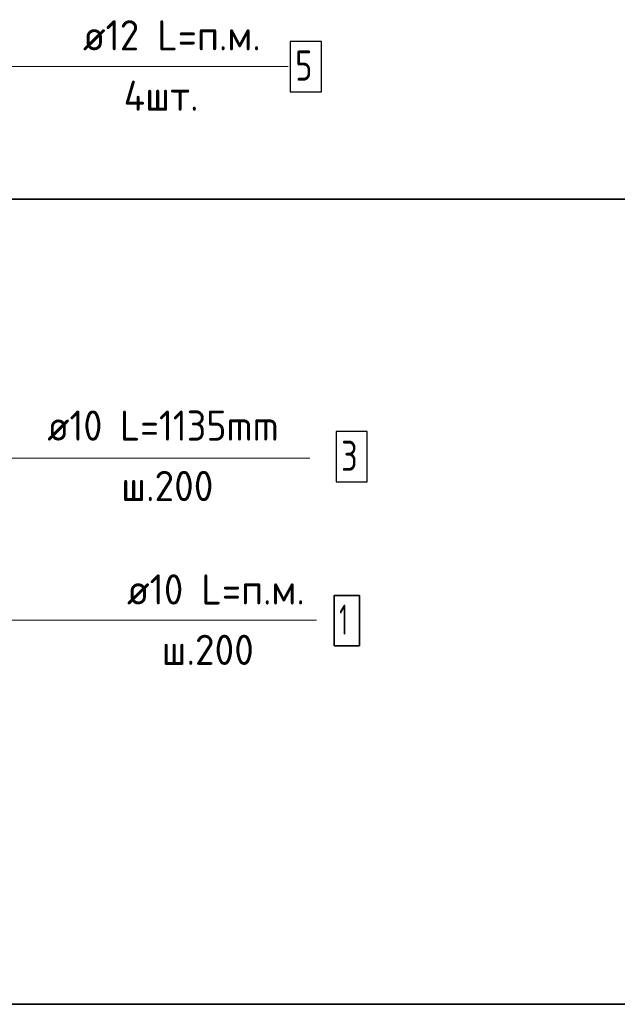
# Model space of a CAD drawing. Header units: metres. Extents: x -38 to 99, y -15 to 21.
# Tile 75 of 88: x 74.781 to 75.375, y 7.672 to 8.65. Entities that reach past the tile are written whole.
import ezdxf

# ---------------------------------------------------------------- set-up
doc = ezdxf.new("R2010")
doc.units = ezdxf.units.M
for name, color, linetype, lineweight in [('XR$3$Арм. стержнями нижней зоны', 180, 'Continuous', 35), ('XR$3$Арм.стержн. Арматура края', 96, 'Continuous', 35), ('XR$3$Арм.стержн. Доп. арматура', 180, 'Continuous', 35), ('XR$5$Арм. стержнями нижней зоны', 180, 'Continuous', 35), ('XR$5$Арм.стержн. Арматура края', 96, 'Continuous', 35), ('XR$5$Арм.стержн. Доп. арматура', 180, 'Continuous', 35)]:
    doc.layers.add(name, color=color, linetype=linetype, lineweight=lineweight)
doc.styles.add('ISOCPEUR', font='txt')

msp = doc.modelspace()

# ---------------------------------------------------------------- linework, layer by layer
at = {"color": 7, "linetype": 'Continuous', "lineweight": 13, "transparency": 33554687}
for p, q in [((74.03738, 8.60357), (75.04771, 8.60357)), ((74.03738, 8.60357), (75.04771, 8.60357)), ((86.41979, 8.47171), (67.91979, 8.47171)), ((74.51738, 8.05338), (75.07571, 8.05338)), ((74.51738, 8.05338), (75.07571, 8.05338))]:
    msp.add_line(p, q, dxfattribs=at)
at = {"color": 7, "linetype": 'Continuous', "lineweight": 35, "transparency": 33554687}
for p, q in [((67.91979, 8.47171), (86.41979, 8.47171)), ((67.91979, 7.67171), (86.41979, 7.67171))]:
    msp.add_line(p, q, dxfattribs=at)
at = {"color": 7, "linetype": 'Continuous', "lineweight": 13, "transparency": 33554687}
msp.add_lwpolyline([(75.06925, 8.21433), (74.66032, 8.21433), (74.48838, 8.21433)], dxfattribs=at)
msp.add_lwpolyline([(75.06925, 8.21433), (74.66032, 8.21433), (74.48838, 8.21433)], dxfattribs=at)
at = {"layer": 'XR$3$Арм. стержнями нижней зоны', "color": 7, "linetype": 'Continuous', "lineweight": 35, "transparency": 33554687}
msp.add_lwpolyline([(75.09349, 8.02795), (75.11849, 8.02795), (75.11849, 8.07795), (75.09349, 8.07795), (75.09349, 8.02795)], dxfattribs=at)
at = {"layer": 'XR$3$Арм.стержн. Арматура края', "color": 7, "linetype": 'Continuous', "lineweight": 25, "transparency": 33554687}
msp.add_lwpolyline([(75.0953, 8.19075), (75.1263, 8.19075), (75.1263, 8.24075), (75.0953, 8.24075), (75.0953, 8.19075)], dxfattribs=at)
at = {"layer": 'XR$3$Арм.стержн. Доп. арматура', "color": 7, "linetype": 'Continuous', "lineweight": 25, "transparency": 33554687}
msp.add_lwpolyline([(75.04971, 8.57857), (75.08071, 8.57857), (75.08071, 8.62857), (75.04971, 8.62857), (75.04971, 8.57857)], dxfattribs=at)
at = {"layer": 'XR$5$Арм. стержнями нижней зоны', "color": 7, "linetype": 'Continuous', "lineweight": 35, "transparency": 33554687}
msp.add_lwpolyline([(75.09349, 8.02795), (75.11849, 8.02795), (75.11849, 8.07795), (75.09349, 8.07795), (75.09349, 8.02795)], dxfattribs=at)
at = {"layer": 'XR$5$Арм.стержн. Арматура края', "color": 7, "linetype": 'Continuous', "lineweight": 25, "transparency": 33554687}
msp.add_lwpolyline([(75.0953, 8.19075), (75.1263, 8.19075), (75.1263, 8.24075), (75.0953, 8.24075), (75.0953, 8.19075)], dxfattribs=at)
at = {"layer": 'XR$5$Арм.стержн. Доп. арматура', "color": 7, "linetype": 'Continuous', "lineweight": 25, "transparency": 33554687}
msp.add_lwpolyline([(75.04971, 8.57857), (75.08071, 8.57857), (75.08071, 8.62857), (75.04971, 8.62857), (75.04971, 8.57857)], dxfattribs=at)

# ---------------------------------------------------------------- texts
at = {"layer": 'XR$3$Арм. стержнями нижней зоны', "color": 7, "linetype": 'Continuous', "lineweight": 25, "transparency": 33554687, "char_height": 0.03, "attachment_point": 7, "style": 'ISOCPEUR'}
for s, insert, width in [('\\W0.94;ø10 L=п.м.', (74.88749, 8.06895), 0.1999832), ('\\W0.56;1', (75.09849, 8.03895), 0.0233333), ('\\W0.95;ш.200 ', (74.92199, 8.00895), 0.1311997)]:
    msp.add_mtext(s, dxfattribs=dict(at, insert=insert, width=width))
at = {"layer": 'XR$3$Арм.стержн. Арматура края', "color": 7, "linetype": 'Continuous', "lineweight": 25, "transparency": 33554687, "char_height": 0.03, "attachment_point": 7, "style": 'ISOCPEUR'}
for s, insert, width in [('\\W0.92;ø10 L=1135mm ', (74.8083, 8.23175), 0.2806692), ('\\W0.78;3', (75.1003, 8.20175), 0.0326407), ('\\W0.95;ш.200 ', (74.8818, 8.17175), 0.1311995)]:
    msp.add_mtext(s, dxfattribs=dict(at, insert=insert, width=width))
at = {"layer": 'XR$3$Арм.стержн. Доп. арматура', "color": 7, "linetype": 'Continuous', "lineweight": 25, "transparency": 33554687, "char_height": 0.03, "attachment_point": 7, "style": 'ISOCPEUR'}
for s, insert, width in [('\\W0.94;ø12 L=п.м.', (74.84371, 8.61957), 0.1999832), ('\\W0.78;5', (75.05471, 8.58957), 0.0326407), ('\\W0.95;4шт. ', (74.88421, 8.55957), 0.1191577)]:
    msp.add_mtext(s, dxfattribs=dict(at, insert=insert, width=width))
at = {"layer": 'XR$5$Арм. стержнями нижней зоны', "color": 7, "linetype": 'Continuous', "lineweight": 25, "transparency": 33554687, "char_height": 0.03, "attachment_point": 7, "style": 'ISOCPEUR'}
for s, insert, width in [('\\W0.94;ø10 L=п.м.', (74.88749, 8.06895), 0.1999832), ('\\W0.56;1', (75.09849, 8.03895), 0.0233333), ('\\W0.95;ш.200 ', (74.92199, 8.00895), 0.1311997)]:
    msp.add_mtext(s, dxfattribs=dict(at, insert=insert, width=width))
at = {"layer": 'XR$5$Арм.стержн. Арматура края', "color": 7, "linetype": 'Continuous', "lineweight": 25, "transparency": 33554687, "char_height": 0.03, "attachment_point": 7, "style": 'ISOCPEUR'}
for s, insert, width in [('\\W0.92;ø10 L=1135mm ', (74.8083, 8.23175), 0.2806692), ('\\W0.78;3', (75.1003, 8.20175), 0.0326407), ('\\W0.95;ш.200 ', (74.8818, 8.17175), 0.1311995)]:
    msp.add_mtext(s, dxfattribs=dict(at, insert=insert, width=width))
at = {"layer": 'XR$5$Арм.стержн. Доп. арматура', "color": 7, "linetype": 'Continuous', "lineweight": 25, "transparency": 33554687, "char_height": 0.03, "attachment_point": 7, "style": 'ISOCPEUR'}
for s, insert, width in [('\\W0.94;ø12 L=п.м.', (74.84371, 8.61957), 0.1999832), ('\\W0.78;5', (75.05471, 8.58957), 0.0326407), ('\\W0.95;4шт. ', (74.88421, 8.55957), 0.1191577)]:
    msp.add_mtext(s, dxfattribs=dict(at, insert=insert, width=width))

doc.saveas('drawing.dxf')
